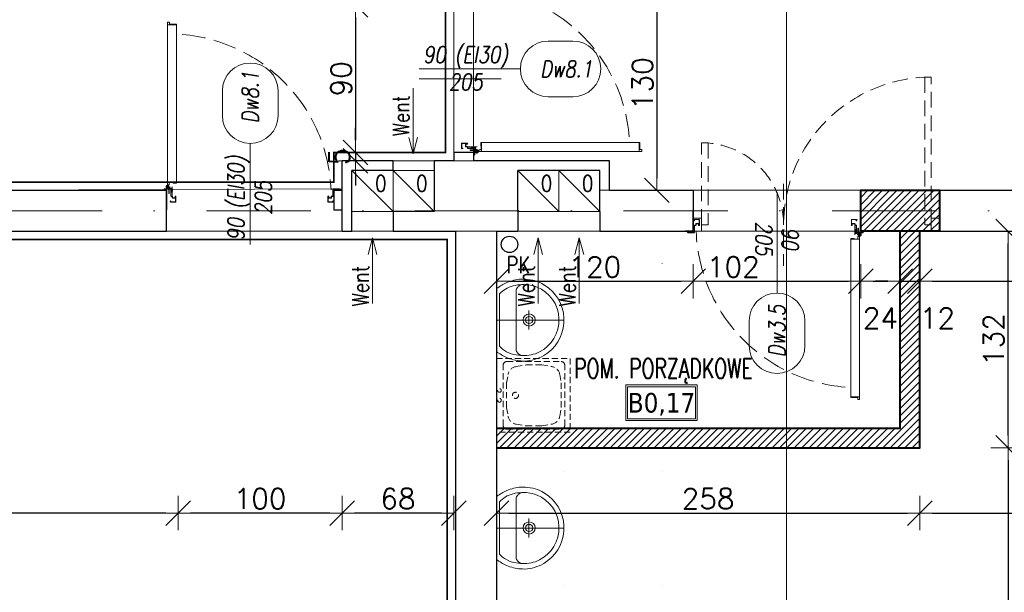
# Model space of a CAD drawing. Header units: millimetres. Extents: x 23192 to 177760, y -399809 to -79279.
# Tile 99 of 256: x 50813 to 51413, y -195172 to -194823. Entities that reach past the tile are written whole.
import ezdxf
from ezdxf.enums import TextEntityAlignment as Align

# ---------------------------------------------------------------- set-up
doc = ezdxf.new("R2010")
doc.units = ezdxf.units.MM
for name, pattern in [('2_3', [1, 0.5, -0.5]), ('CARKOVANA', [7.5, 5, -2.5]), ('CENTER', [0.6, 0.375, -0.075, 0.075, -0.075]), ('DASHDOT', [25.4, 12.7, -6.35, 0, -6.35]), ('DOT', [6.35, 0, -6.35]), ('Hidden Line', [391.222223, 282.222223, -109]), ('HIDDEN2', [4.7625, 3.175, -1.5875])]:
    doc.linetypes.add(name, pattern=pattern)
doc.layers.get('0').update_dxf_attribs({"lineweight": 0})
for name, color, linetype, lineweight in [('!! 0_ Istn-sciany', 3, 'Continuous', 30), ('!! 0_ Istn-widok', 1, 'Continuous', 15), ('!! 0_Istn-drzwi', 1, 'Continuous', 13), ('!! 0_Istn-went', 5, 'Continuous', 13), ('!! 0_Opis_pom', 9, 'Continuous', 13), ('!! 0_Osie', 1, 'DASHDOT', 13), ('!! 1  WYDZIELENIE PPOŻ', 252, 'Continuous', 0), ('!! 1_drzwi-linia', 213, 'Continuous', 5), ('!! 1_hatch projektowane ściany', 4, 'Continuous', 5), ('!! 1_PROJ Sciany', 2, 'Continuous', 40), ('!! 2_drzwi opis', 151, 'Continuous', 9), ('!! 2_wypos-sanitarne', 240, 'Continuous', 9), ('!! wymiary osi', 250, 'Continuous', 9), ('0-osie-liniA', 14, 'DASHDOT', 5)]:
    doc.layers.add(name, color=color, linetype=linetype, lineweight=lineweight)
doc.layers.add('!! 0_opis pionów', color=4, linetype='Continuous')
doc.layers.add('!! 0_ramki', color=66, linetype='Continuous', lineweight=9, plot=False)
doc.layers.add('Powierzchnia', color=140, linetype='Continuous', lineweight=5, plot=False)
doc.layers.add('!! 1_Wyburzenia', color=252, linetype='CARKOVANA', lineweight=13, true_color=0x696969)
doc.styles.add('50', font='ROMANS.shx', dxfattribs={"width": 0.8, "height": 10})
doc.styles.add('ARCHETYP', font='romans.shx', dxfattribs={"height": 15})
doc.styles.add('ARIAL', font='tahoma.ttf')
doc.styles.add('TXT', font='simplex.shx')
doc.dimstyles.new('DIM50', dxfattribs={"dimscale": 5, "dimtxt": 2.5, "dimasz": 1.5, "dimexe": 0, "dimexo": 0, "dimgap": 0.5, "dimtad": 1, "dimdec": 4, "dimrnd": 0.5, "dimdsep": 46, "dimtxsty": 'TXT', "dimblk1": 'TICK1', "dimblk2": 'TICK1', "dimsah": 1, "dimcen": 0, "dimse1": 1, "dimse2": 1, "dimclrd": 1, "dimclre": 7, "dimclrt": 9, "dimadec": 0, "dimazin": 0, "dimtfac": 1, "dimtdec": 4, "dimtmove": 2, "dimatfit": 3, "dimldrblk": 'TICK1', "dimfxl": 1, "dimtolj": 1, "dimarcsym": 0})

# ---------------------------------------------------------------- blocks, each defined once
blk = doc.blocks.new('A$C04090CF1')
for p, q in [((0, 60), (60, 60)), ((0, 0), (0, 60)), ((60, 60), (60, 0)), ((2.5, 8.5), (2.5, 52.5)), ((54.5, 55.5), (5.5, 55.5)), ((13.04, 51.51), (19.82, 52.74)), ((46.96, 51.51), (40.18, 52.74)), ((57.5, 8.5), (57.5, 52.5)), ((5.22, 36.82), (6.58, 44.95)), ((54.78, 36.82), (53.42, 44.95)), ((6.58, 16.05), (5.22, 24.18)), ((53.42, 16.05), (54.78, 24.18)), ((19.82, 8.26), (13.04, 9.49)), ((40.18, 8.26), (46.96, 9.49)), ((60, 0), (0, 0)), ((54.5, 5.5), (5.5, 5.5))]:
    blk.add_line(p, q)
for points in [[(19.82, 52.74), (40.18, 52.74)], [(19.82, 8.26), (40.18, 8.26)]]:
    blk.add_lwpolyline(points)
for centre, radius in [((30, 15.5), 2.5), ((26, 2.48), 1.5), ((34, 2.48), 1.5)]:
    blk.add_circle(centre, radius)
for centre, radius, start, end in [((5.5, 52.5), 3, 90, 180), ((14.47, 43.64), 8, 100.30485, 170.53768), ((45.53, 43.64), 8, 9.46232, 79.69515), ((54.5, 52.5), 3, 0, 90), ((188.36, 30.5), 183.25, 178.0251, 181.9749), ((-128.36, 30.5), 183.25, 358.0251, 1.9749), ((14.47, 17.36), 8, 189.46232, 259.69515), ((45.53, 17.36), 8, 280.30485, 350.53768), ((5.5, 8.5), 3, 180, 270), ((54.5, 8.5), 3, 270, 0)]:
    blk.add_arc(centre, radius, start, end)
blk = doc.blocks.new('A$C1F8E0840')
at = {"linetype": 'Continuous', "xscale": 0.75, "yscale": 0.75, "zscale": 0.75}
blk.add_blockref('A$C04090CF1', (-22.5, 0), dxfattribs=at)
blk = doc.blocks.new('BLOK OSI')
at = {"layer": '0-osie-liniA', "ltscale": 5}
blk.add_lwpolyline([(48639.25763, -195002.0883), (55442.2848, -195002.0883)], dxfattribs=at)
blk = doc.blocks.new('zaw-dr-90-p')
at = {"color": 2, "linetype": 'CENTER', "ltscale": 0.2}
for p, q in [((12, 0), (-12, 0)), ((0, 12), (0, -12)), ((24.5, 24), (31, 24)), ((24.5, 19), (31, 19))]:
    blk.add_line(p, q, dxfattribs=at)
at = {"ltscale": 0.2}
for p, q in [((10, 12), (6.5, 12)), ((10, 0), (10, 6.5))]:
    blk.add_line(p, q, dxfattribs=at)
blk.add_lwpolyline([(0, 6.5), (23.5, 6.5, 0.414214), (28, 11), (28, 31), (24.5, 31), (24.5, 11, -0.414214), (23.5, 10), (0, 10, 4.561698), (7.6, 6.5), (4.9, 4.2)], format="xyb", dxfattribs=at)
blk.add_lwpolyline([(-0.2, -0.2), (-2.5, -0.2), (-2.5, 0.2), (-0.2, 0.2), (-0.2, 2.5), (0.2, 2.5), (0.2, 0.2), (2.8, 0.2), (2.8, -0.2), (0.2, -0.2), (0.2, -2.8), (-0.2, -2.8)], close=True)
blk.add_lwpolyline([(10, 10), (10, 39), (6.5, 39), (6.5, 10)], dxfattribs=at)
blk.add_circle((0, 0), 6.5, dxfattribs=at)
blk = doc.blocks.new('drzwi 90- sc 12')
for p, q in [((-13620.32, 20410.16), (-13620.32, 20313.77)), ((-13614.92, 20409.86), (-13620.32, 20409.86)), ((-13616.12, 20410.26), (-13620.22, 20410.26)), ((-13616.12, 20410.26), (-13620, 20410.26)), ((-13618.17, 20410.26), (-13616.22, 20410.26)), ((-13618.17, 20410.26), (-13616.22, 20410.26)), ((-13616.12, 20410.26), (-13616.12, 20411.46)), ((-13616.12, 20411.46), (-13615.02, 20411.46)), ((-13614.92, 20411.36), (-13614.92, 20313.77)), ((-13620.32, 20313.47), (-13620.32, 20317.97)), ((-13614.92, 20312.27), (-13614.92, 20317.97)), ((-13614.92, 20313.77), (-13620.32, 20313.77)), ((-13618.22, 20313.37), (-13620.22, 20313.37)), ((-13618.22, 20313.67), (-13618.22, 20313.37)), ((-13618.22, 20313.67), (-13616.42, 20313.67)), ((-13617.77, 20311.12), (-13617.77, 20305.72)), ((-13617.77, 20311.12), (-13617.77, 20305.72)), ((-13616.17, 20309.92), (-13616.17, 20311.02)), ((-13615.92, 20313.17), (-13615.92, 20312.17)), ((-13615.92, 20312.17), (-13615.02, 20312.17)), ((-13715.57, 20308.32), (-13715.57, 20308.56)), ((-13715.57, 20307.69), (-13715.57, 20308.56)), ((-13715.57, 20307.82), (-13715.57, 20308.56)), ((-13715.57, 20307.72), (-13715.37, 20307.72)), ((-13616.17, 20309.92), (-13617.37, 20309.92)), ((-13715.77, 20301.96), (-13716.27, 20301.96)), ((-13616.77, 20301.96), (-13616.27, 20301.96))]:
    blk.add_line(p, q)
for points in [[(-13665.27, 20284.96), (-13665.27, 20325.83)], [(-13615.57, 20309.64), (-13615.32, 20309.64), (-13615.32, 20309.82), (-13616.32, 20309.82), (-13616.32, 20309.64), (-13615.92, 20309.64)]]:
    blk.add_lwpolyline(points)
at = {"lineweight": 30}
for points in [[(-13716.27, 20308.92), (-13721.27, 20308.92)], [(-13716.27, 20308.92), (-13716.27, 20296.92)], [(-13614.27, 20308.92), (-13609.27, 20308.92)], [(-13614.27, 20308.92), (-13614.27, 20296.92)]]:
    blk.add_lwpolyline(points, dxfattribs=at)
at = {"ltscale": 0.2}
for points in [[(-13715.57, 20307.51), (-13715.57, 20309.48, 0.414214), (-13715.91, 20309.82), (-13719.43, 20309.82, 0.414214), (-13719.77, 20309.48), (-13719.77, 20308.92), (-13719.59, 20308.92), (-13719.59, 20309.48, -0.414214), (-13719.43, 20309.64), (-13716.97, 20309.64)], [(-13716.97, 20309.64), (-13715.91, 20309.64, -0.414214), (-13715.75, 20309.48), (-13715.75, 20307.51)], [(-13715.75, 20307.76), (-13715.75, 20305.58, 0.414214), (-13715.41, 20305.24), (-13714.96, 20305.24, -0.414214), (-13714.8, 20305.08), (-13714.8, 20304.48, 0.414214), (-13714.46, 20304.14), (-13713.28, 20304.14, 0.414214), (-13712.94, 20304.48), (-13712.94, 20305.15, -1), (-13712.75, 20305.15), (-13712.75, 20301.96, -0.414214), (-13712.91, 20301.8), (-13715.43, 20301.8, -0.414214), (-13715.59, 20301.96), (-13715.59, 20302.52), (-13715.77, 20302.52), (-13715.77, 20301.96, 0.414214), (-13715.43, 20301.62), (-13712.91, 20301.62, 0.414214), (-13712.57, 20301.96), (-13712.57, 20305.15, 1), (-13713.12, 20305.15), (-13713.12, 20304.48, -0.414214), (-13713.28, 20304.32), (-13714.46, 20304.32, -0.414214), (-13714.62, 20304.48), (-13714.62, 20305.08, 0.414214), (-13714.96, 20305.42), (-13715.41, 20305.42, -0.414214), (-13715.57, 20305.58), (-13715.57, 20307.64)], [(-13615.92, 20309.64), (-13616.63, 20309.64, 0.414214), (-13616.79, 20309.48), (-13616.79, 20305.58, -0.414214), (-13617.13, 20305.24), (-13617.58, 20305.24, 0.414214), (-13617.74, 20305.08), (-13617.74, 20304.48, -0.414214), (-13618.08, 20304.14), (-13619.26, 20304.14, -0.414214), (-13619.6, 20304.48), (-13619.6, 20305.15, 1), (-13619.79, 20305.15), (-13619.79, 20301.96, 0.414214), (-13619.63, 20301.8), (-13617.11, 20301.8, 0.414214), (-13616.95, 20301.96), (-13616.95, 20302.52), (-13616.77, 20302.52), (-13616.77, 20301.96, -0.414214), (-13617.11, 20301.62), (-13619.63, 20301.62, -0.414214), (-13619.97, 20301.96), (-13619.97, 20305.15, -1), (-13619.42, 20305.15), (-13619.42, 20304.48, 0.414214), (-13619.26, 20304.32), (-13618.08, 20304.32, 0.414214), (-13617.92, 20304.48), (-13617.92, 20305.08, -0.414214), (-13617.58, 20305.42), (-13617.13, 20305.42, 0.414214), (-13616.97, 20305.58), (-13616.97, 20309.48, -0.414214), (-13616.63, 20309.82), (-13613.11, 20309.82, -0.414214), (-13612.77, 20309.48), (-13612.77, 20308.92), (-13612.95, 20308.92), (-13612.95, 20309.48, 0.414214), (-13613.11, 20309.64), (-13615.57, 20309.64)]]:
    blk.add_lwpolyline(points, format="xyb", dxfattribs=at)
blk.add_lwpolyline([(-13616.79, 20308.82), (-13616.97, 20308.82), (-13616.97, 20307.42), (-13616.79, 20307.42)], close=True)
for centre, radius, start, end in [((-13620.22, 20410.16), 0.1, 90, 180), ((-13615.02, 20411.36), 0.1, 0, 90), ((-13620.22, 20313.47), 0.1, 180, 270), ((-13616.42, 20313.17), 0.5, 0, 90), ((-13616.27, 20311.02), 0.1, 0, 90), ((-13615.02, 20312.27), 0.1, 270, 0)]:
    blk.add_arc(centre, radius, start, end)
at = {"linetype": 'Hidden Line', "lineweight": 9, "ltscale": 0.05}
blk.add_arc((-13615.5, 20305.14), 99.12, 94.80054, 177.69442, dxfattribs=at)
at = {"xscale": 0.09999999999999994, "yscale": 0.09999999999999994, "zscale": 0.09999999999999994, "rotation": 180.0000000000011}
blk.add_blockref('zaw-dr-90-p', (-13614.92, 20310.92), dxfattribs=at)
blk = doc.blocks.new('A$C527aaae0')
at = {"lineweight": 5}
for points in [[(0, 0), (0, -0.4111)], [(0.1863, -0.1214), (0.1863, -0.1211)], [(0.1863, -0.1211), (0.1863, -0.1214)], [(-0.0573, -0.1985), (0.0582, -0.1985)]]:
    blk.add_lwpolyline(points, dxfattribs=at)
for points in [[(0.1915, -0.001), (0.1975, -0.0093), (0.203, -0.0173), (0.2082, -0.025), (0.213, -0.0326), (0.2175, -0.0402), (0.2216, -0.0479), (0.2255, -0.0558), (0.2292, -0.0639), (0.2328, -0.0735), (0.2366, -0.0845), (0.2399, -0.0953), (0.2429, -0.1061), (0.2453, -0.1169), (0.2473, -0.1278), (0.2487, -0.1389), (0.2495, -0.1502), (0.2498, -0.1618), (0.2492, -0.1766), (0.2478, -0.1918), (0.2457, -0.2067), (0.2428, -0.2214), (0.239, -0.2358), (0.2344, -0.25), (0.2289, -0.2639), (0.2225, -0.2775), (0.2132, -0.2936), (0.1947, -0.319), (0.174, -0.3415), (0.1513, -0.361), (0.1268, -0.3776), (0.1005, -0.391), (0.0726, -0.4011), (0.0432, -0.4079), (0.0125, -0.4112), (-0.0191, -0.4105), (-0.0495, -0.4063), (-0.0786, -0.3988), (-0.1062, -0.3881), (-0.1321, -0.3743), (-0.1563, -0.3574), (-0.1786, -0.3374), (-0.1988, -0.3143), (-0.2168, -0.2883), (-0.2237, -0.2746), (-0.2299, -0.2608), (-0.2353, -0.2468), (-0.24, -0.2327), (-0.2438, -0.2183), (-0.2467, -0.2037), (-0.2487, -0.1888), (-0.2498, -0.1735), (-0.2497, -0.1595), (-0.249, -0.1479), (-0.2479, -0.1367), (-0.2463, -0.1256), (-0.2444, -0.1148), (-0.242, -0.104), (-0.2392, -0.0932), (-0.2359, -0.0823), (-0.2322, -0.0712), (-0.2282, -0.0623), (-0.2242, -0.0541), (-0.22, -0.0461), (-0.2157, -0.0381), (-0.2113, -0.0303), (-0.2067, -0.0225), (-0.2019, -0.0148), (-0.1969, -0.0071), (-0.1921, -0.001)], [(0.1608, -0.0198), (0.1622, -0.0209), (0.1634, -0.022), (0.1645, -0.023), (0.1654, -0.024), (0.1663, -0.025), (0.1672, -0.0261), (0.1682, -0.0273), (0.1692, -0.0287), (0.1739, -0.0344), (0.1821, -0.0451), (0.1893, -0.0557), (0.1954, -0.0665), (0.2007, -0.0776), (0.2051, -0.0891), (0.2087, -0.1012), (0.2116, -0.114), (0.2138, -0.1277), (0.2152, -0.1416), (0.216, -0.1551), (0.2162, -0.1682), (0.2158, -0.181), (0.2146, -0.1937), (0.2128, -0.2063), (0.2103, -0.2189), (0.2069, -0.2316), (0.2007, -0.2493), (0.1874, -0.2756), (0.1704, -0.3001), (0.1499, -0.3221), (0.1263, -0.3413), (0.1, -0.3573), (0.0711, -0.3696), (0.0402, -0.3777), (0.0074, -0.3812), (-0.0248, -0.3802), (-0.0555, -0.3745), (-0.0846, -0.3645), (-0.1119, -0.3506), (-0.1369, -0.3331), (-0.1592, -0.3122), (-0.1785, -0.2885), (-0.1945, -0.2622), (-0.2053, -0.2373), (-0.2088, -0.2247), (-0.2117, -0.2119), (-0.2139, -0.1991), (-0.2155, -0.1862), (-0.2165, -0.1732), (-0.2167, -0.1601), (-0.2161, -0.147), (-0.2148, -0.1337), (-0.2129, -0.12), (-0.2097, -0.1056), (-0.2052, -0.0909), (-0.1995, -0.0763), (-0.1928, -0.0622), (-0.1851, -0.049), (-0.1767, -0.0372), (-0.1676, -0.0271), (-0.159, -0.0198)]]:
    blk.add_lwpolyline(points, close=True)
blk.add_lwpolyline([(0.2151, -0.1518), (0.2126, -0.1464), (0.21, -0.1415), (0.2071, -0.1372), (0.2038, -0.1333), (0.2, -0.1297), (0.1955, -0.1264), (0.1903, -0.1232), (0.1842, -0.1211), (-0.1851, -0.1211), (-0.1909, -0.1228), (-0.1959, -0.1256), (-0.2003, -0.1289), (-0.2043, -0.1326), (-0.2078, -0.1367), (-0.2109, -0.1413), (-0.2137, -0.1463), (-0.2163, -0.1518), (-0.2163, -0.1521)])
at = {"linetype": 'DOT'}
blk.add_lwpolyline([(-0.3533, -0.4109), (0.3467, -0.4109), (0.3467, -1.0109), (-0.3533, -1.0109)], close=True, dxfattribs=at)
for radius in [0.0371, 0.0219]:
    blk.add_circle((0.0005, -0.1995), radius)
blk = doc.blocks.new('1_ok-opis')
blk.add_line((0, 111.61), (0, 50))
for points in [[(-17, 128.61), (-17, 143.61)], [(17, 128.61), (17, 143.61)]]:
    blk.add_lwpolyline(points)
for centre, start, end in [((0, 143.61), 0, 180), ((0, 128.61), 180, 0)]:
    blk.add_arc(centre, 17, start, end)
at = {"style": 'ARCHETYP'}
for tag, height, rotation, p in [('NR', 12, 90, (0, 136.9)), ('NR', 12, 270, (0, 136.9)), ('SZEROKOŚĆ', 10, 90, (-8, 78.29)), ('SZEROKOŚĆ', 10, 270, (8, 78.29)), ('WYSOKOŚĆ', 10, 270, (-8, 78.29)), ('WYSOKOŚĆ', 10, 90, (8, 78.29))]:
    blk.add_attdef(tag, text='', height=height, rotation=rotation, dxfattribs=at).set_placement(p, align=Align.MIDDLE)
blk = doc.blocks.new('TICK1')
at = {"color": 2}
blk.add_line((-1, -1), (1, 1), dxfattribs=at)
at = {"color": 0}
for p, q in [((0, -1.4), (0, 1.4)), ((0, 0), (-1, 0))]:
    blk.add_line(p, q, dxfattribs=at)
blk = doc.blocks.new('*D2583')
at = {"layer": '!! wymiary osi', "color": 1, "lineweight": -2, "transparency": 16777216}
blk.add_line((51111.21, -195123.33), (51354.21, -195123.33), dxfattribs=at)
at = {"layer": 'DEFPOINTS', "color": 0, "transparency": 16777216}
for p in [(51103.71, -195083.59), (51361.71, -195083.59), (51361.71, -195123.33)]:
    blk.add_point(p, dxfattribs=at)
at = {"layer": '!! wymiary osi', "color": 1, "lineweight": -2, "transparency": 16777216, "xscale": 7.5, "yscale": 7.5, "zscale": 7.5, "rotation": 180}
blk.add_blockref('TICK1', (51103.71, -195123.33), dxfattribs=at)
at = {"layer": '!! wymiary osi', "color": 1, "lineweight": -2, "transparency": 16777216, "xscale": 7.5, "yscale": 7.5, "zscale": 7.5}
blk.add_blockref('TICK1', (51361.71, -195123.33), dxfattribs=at)
at = {"layer": '!! wymiary osi', "color": 9, "transparency": 16777216, "insert": (51232.71, -195114.58), "char_height": 12.5, "attachment_point": 5, "style": 'TXT'}
blk.add_mtext('\\A1;258', dxfattribs=at)
blk = doc.blocks.new('*D2584')
at = {"layer": '!! wymiary osi', "color": 1, "lineweight": -2, "transparency": 16777216}
blk.add_line((51369.21, -195123.33), (51671.21, -195123.33), dxfattribs=at)
at = {"layer": 'DEFPOINTS', "color": 0, "transparency": 16777216}
for p in [(51361.71, -195083.59), (51678.71, -195123.33), (51678.71, -195151.59)]:
    blk.add_point(p, dxfattribs=at)
at = {"layer": '!! wymiary osi', "color": 1, "lineweight": -2, "transparency": 16777216, "xscale": 7.5, "yscale": 7.5, "zscale": 7.5, "rotation": 180}
blk.add_blockref('TICK1', (51361.71, -195123.33), dxfattribs=at)
at = {"layer": '!! wymiary osi', "color": 1, "lineweight": -2, "transparency": 16777216, "xscale": 7.5, "yscale": 7.5, "zscale": 7.5}
blk.add_blockref('TICK1', (51678.71, -195123.33), dxfattribs=at)
at = {"layer": '!! wymiary osi', "color": 9, "transparency": 16777216, "insert": (51520.21, -195114.58), "char_height": 12.5, "attachment_point": 5, "style": 'TXT'}
blk.add_mtext('\\A1;317', dxfattribs=at)
blk = doc.blocks.new('*D2591')
at = {"layer": '!! wymiary osi', "color": 1, "lineweight": -2, "transparency": 16777216}
blk.add_line((51415.47, -195076.09), (51415.47, -194959.09), dxfattribs=at)
at = {"layer": 'DEFPOINTS', "color": 0, "transparency": 16777216}
for p in [(51361.71, -194951.59), (51415.47, -194951.59), (51361.71, -195083.59)]:
    blk.add_point(p, dxfattribs=at)
at = {"layer": '!! wymiary osi', "color": 1, "lineweight": -2, "transparency": 16777216, "xscale": 7.5, "yscale": 7.5, "zscale": 7.5}
for p, rotation in [((51415.47, -194951.59), 90), ((51415.47, -195083.59), 270)]:
    blk.add_blockref('TICK1', p, dxfattribs=dict(at, rotation=rotation))
at = {"layer": '!! wymiary osi', "color": 9, "transparency": 16777216, "insert": (51406.72, -195017.59), "char_height": 12.5, "attachment_point": 5, "rotation": 90, "style": 'TXT'}
blk.add_mtext('\\A1;132', dxfattribs=at)
blk = doc.blocks.new('*D2592')
at = {"layer": '!! wymiary osi', "color": 1, "lineweight": -2, "transparency": 16777216}
blk.add_line((51415.47, -195091.09), (51415.47, -195580.09), dxfattribs=at)
at = {"layer": 'DEFPOINTS', "color": 0, "transparency": 16777216}
for p in [(51361.71, -195083.59), (51361.22, -195587.59), (51415.47, -195587.59)]:
    blk.add_point(p, dxfattribs=at)
at = {"layer": '!! wymiary osi', "color": 1, "lineweight": -2, "transparency": 16777216, "xscale": 7.5, "yscale": 7.5, "zscale": 7.5}
for p, rotation in [((51415.47, -195083.59), 90), ((51415.47, -195587.59), 270)]:
    blk.add_blockref('TICK1', p, dxfattribs=dict(at, rotation=rotation))
at = {"layer": '!! wymiary osi', "color": 9, "transparency": 16777216, "insert": (51406.72, -195335.59), "char_height": 12.5, "attachment_point": 5, "rotation": 90, "style": 'TXT'}
blk.add_mtext('\\A1;504', dxfattribs=at)
blk = doc.blocks.new('*D2598')
at = {"layer": '!! wymiary osi', "color": 1, "lineweight": -2, "transparency": 16777216}
blk.add_line((51111.21, -194982.06), (51216.21, -194982.06), dxfattribs=at)
at = {"layer": 'DEFPOINTS', "color": 0, "transparency": 16777216}
for p in [(51103.71, -194951.59), (51223.71, -194951.59), (51223.71, -194982.06)]:
    blk.add_point(p, dxfattribs=at)
at = {"layer": '!! wymiary osi', "color": 1, "lineweight": -2, "transparency": 16777216, "xscale": 7.5, "yscale": 7.5, "zscale": 7.5, "rotation": 180}
blk.add_blockref('TICK1', (51103.71, -194982.06), dxfattribs=at)
at = {"layer": '!! wymiary osi', "color": 1, "lineweight": -2, "transparency": 16777216, "xscale": 7.5, "yscale": 7.5, "zscale": 7.5}
blk.add_blockref('TICK1', (51223.71, -194982.06), dxfattribs=at)
at = {"layer": '!! wymiary osi', "color": 9, "transparency": 16777216, "insert": (51163.71, -194973.31), "char_height": 12.5, "attachment_point": 5, "style": 'TXT'}
blk.add_mtext('\\A1;120', dxfattribs=at)
blk = doc.blocks.new('*D2599')
at = {"layer": '!! wymiary osi', "color": 1, "lineweight": -2, "transparency": 16777216}
for p, q in [((51342.21, -194982.06), (51334.71, -194982.06)), ((51349.71, -194982.06), (51361.71, -194982.06)), ((51369.21, -194982.06), (51376.71, -194982.06))]:
    blk.add_line(p, q, dxfattribs=at)
at = {"layer": 'DEFPOINTS', "color": 0, "transparency": 16777216}
for p in [(51349.71, -194951.59), (51361.71, -194951.59), (51361.71, -194982.06)]:
    blk.add_point(p, dxfattribs=at)
at = {"layer": '!! wymiary osi', "color": 1, "lineweight": -2, "transparency": 16777216, "xscale": 7.5, "yscale": 7.5, "zscale": 7.5}
blk.add_blockref('TICK1', (51349.71, -194982.06), dxfattribs=at)
at = {"layer": '!! wymiary osi', "color": 1, "lineweight": -2, "transparency": 16777216, "xscale": 7.5, "yscale": 7.5, "zscale": 7.5, "rotation": 180}
blk.add_blockref('TICK1', (51361.71, -194982.06), dxfattribs=at)
at = {"layer": '!! wymiary osi', "color": 9, "transparency": 16777216, "insert": (51372.46, -195004.56), "char_height": 12.5, "attachment_point": 5, "style": 'TXT'}
blk.add_mtext('\\A1;12', dxfattribs=at)
blk = doc.blocks.new('*D2600')
at = {"layer": '!! wymiary osi', "color": 1, "lineweight": -2, "transparency": 16777216}
blk.add_line((51369.21, -194982.06), (51790.21, -194982.06), dxfattribs=at)
at = {"layer": 'DEFPOINTS', "color": 0, "transparency": 16777216}
for p in [(51361.71, -194951.59), (51797.71, -194951.59), (51797.71, -194982.06)]:
    blk.add_point(p, dxfattribs=at)
at = {"layer": '!! wymiary osi', "color": 1, "lineweight": -2, "transparency": 16777216, "xscale": 7.5, "yscale": 7.5, "zscale": 7.5, "rotation": 180}
blk.add_blockref('TICK1', (51361.71, -194982.06), dxfattribs=at)
at = {"layer": '!! wymiary osi', "color": 1, "lineweight": -2, "transparency": 16777216, "xscale": 7.5, "yscale": 7.5, "zscale": 7.5}
blk.add_blockref('TICK1', (51797.71, -194982.06), dxfattribs=at)
at = {"layer": '!! wymiary osi', "color": 9, "transparency": 16777216, "insert": (51579.71, -194973.31), "char_height": 12.5, "attachment_point": 5, "style": 'TXT'}
blk.add_mtext('\\A1;436', dxfattribs=at)
blk = doc.blocks.new('*D2603')
at = {"layer": '!! wymiary osi', "color": 1, "lineweight": -2, "transparency": 16777216}
blk.add_line((51231.21, -194982.06), (51318.21, -194982.06), dxfattribs=at)
at = {"layer": 'DEFPOINTS', "color": 0, "transparency": 16777216}
for p in [(51223.71, -194939.09), (51325.71, -194939.09), (51325.71, -194982.06)]:
    blk.add_point(p, dxfattribs=at)
at = {"layer": '!! wymiary osi', "color": 1, "lineweight": -2, "transparency": 16777216, "xscale": 7.5, "yscale": 7.5, "zscale": 7.5, "rotation": 180}
blk.add_blockref('TICK1', (51223.71, -194982.06), dxfattribs=at)
at = {"layer": '!! wymiary osi', "color": 1, "lineweight": -2, "transparency": 16777216, "xscale": 7.5, "yscale": 7.5, "zscale": 7.5}
blk.add_blockref('TICK1', (51325.71, -194982.06), dxfattribs=at)
at = {"layer": '!! wymiary osi', "color": 9, "transparency": 16777216, "insert": (51248.09, -194973.31), "char_height": 12.5, "attachment_point": 5, "style": 'TXT'}
blk.add_mtext('\\A1;102', dxfattribs=at)
blk = doc.blocks.new('*D2604')
at = {"layer": '!! wymiary osi', "color": 1, "lineweight": -2, "transparency": 16777216}
blk.add_line((51333.21, -194982.06), (51342.21, -194982.06), dxfattribs=at)
at = {"layer": 'DEFPOINTS', "color": 0, "transparency": 16777216}
for p in [(51325.71, -194951.59), (51349.71, -194951.59), (51349.71, -194982.06)]:
    blk.add_point(p, dxfattribs=at)
at = {"layer": '!! wymiary osi', "color": 1, "lineweight": -2, "transparency": 16777216, "xscale": 7.5, "yscale": 7.5, "zscale": 7.5, "rotation": 180}
blk.add_blockref('TICK1', (51325.71, -194982.06), dxfattribs=at)
at = {"layer": '!! wymiary osi', "color": 1, "lineweight": -2, "transparency": 16777216, "xscale": 7.5, "yscale": 7.5, "zscale": 7.5}
blk.add_blockref('TICK1', (51349.71, -194982.06), dxfattribs=at)
at = {"layer": '!! wymiary osi', "color": 9, "transparency": 16777216, "insert": (51337.71, -195004.56), "char_height": 12.5, "attachment_point": 5, "style": 'TXT'}
blk.add_mtext('\\A1;24', dxfattribs=at)
blk = doc.blocks.new('*D2607')
at = {"layer": '!! wymiary osi', "color": 1, "lineweight": -2, "transparency": 16777216}
blk.add_line((51201.54, -194804.09), (51201.54, -194919.09), dxfattribs=at)
at = {"layer": 'DEFPOINTS', "color": 0, "transparency": 16777216}
for p in [(51221.22, -194796.59), (51201.54, -194926.59), (51221.22, -194926.59)]:
    blk.add_point(p, dxfattribs=at)
at = {"layer": '!! wymiary osi', "color": 1, "lineweight": -2, "transparency": 16777216, "xscale": 7.5, "yscale": 7.5, "zscale": 7.5}
for p, rotation in [((51201.54, -194796.59), 90), ((51201.54, -194926.59), 270)]:
    blk.add_blockref('TICK1', p, dxfattribs=dict(at, rotation=rotation))
at = {"layer": '!! wymiary osi', "color": 9, "transparency": 16777216, "insert": (51192.79, -194861.59), "char_height": 12.5, "attachment_point": 5, "rotation": 90, "style": 'TXT'}
blk.add_mtext('\\A1;130', dxfattribs=at)
blk = doc.blocks.new('*D2614')
at = {"layer": '!! wymiary osi', "color": 1, "lineweight": -2, "transparency": 16777216}
blk.add_line((51017.9, -194821.09), (51017.9, -194896.09), dxfattribs=at)
at = {"layer": 'DEFPOINTS', "color": 0, "transparency": 16777216}
for p in [(51077.71, -194813.59), (51017.9, -194903.59), (51077.71, -194903.59)]:
    blk.add_point(p, dxfattribs=at)
at = {"layer": '!! wymiary osi', "color": 1, "lineweight": -2, "transparency": 16777216, "xscale": 7.5, "yscale": 7.5, "zscale": 7.5}
for p, rotation in [((51017.9, -194813.59), 90), ((51017.9, -194903.59), 270)]:
    blk.add_blockref('TICK1', p, dxfattribs=dict(at, rotation=rotation))
at = {"layer": '!! wymiary osi', "color": 9, "transparency": 16777216, "insert": (51009.15, -194858.59), "char_height": 12.5, "attachment_point": 5, "rotation": 90, "style": 'TXT'}
blk.add_mtext('\\A1;90', dxfattribs=at)
blk = doc.blocks.new('*D2615')
at = {"layer": '!! wymiary osi', "color": 1, "lineweight": -2, "transparency": 16777216}
for p, q in [((51017.9, -194896.09), (51017.9, -194888.59)), ((51017.9, -194903.59), (51017.9, -194908.59)), ((51017.9, -194916.09), (51017.9, -194923.59))]:
    blk.add_line(p, q, dxfattribs=at)
at = {"layer": 'DEFPOINTS', "color": 0, "transparency": 16777216}
for p in [(51077.71, -194903.59), (51017.9, -194908.59), (51077.71, -194908.59)]:
    blk.add_point(p, dxfattribs=at)
at = {"layer": '!! wymiary osi', "color": 1, "lineweight": -2, "transparency": 16777216, "xscale": 7.5, "yscale": 7.5, "zscale": 7.5}
for p, rotation in [((51017.9, -194903.59), 270), ((51017.9, -194908.59), 90)]:
    blk.add_blockref('TICK1', p, dxfattribs=dict(at, rotation=rotation))
at = {"layer": '!! wymiary osi', "color": 9, "transparency": 16777216, "insert": (51007.9, -194906.09), "char_height": 12.5, "attachment_point": 5, "rotation": 90, "style": 'TXT'}
blk.add_mtext('\\A1;5', dxfattribs=at)
blk = doc.blocks.new('*D2616')
at = {"layer": '!! wymiary osi', "color": 1, "lineweight": -2, "transparency": 16777216}
blk.add_line((51070.21, -195123.33), (51017.21, -195123.33), dxfattribs=at)
at = {"layer": 'DEFPOINTS', "color": 0, "transparency": 16777216}
for p in [(51009.71, -195060.37), (51077.71, -195060.37), (51009.71, -195123.33)]:
    blk.add_point(p, dxfattribs=at)
at = {"layer": '!! wymiary osi', "color": 1, "lineweight": -2, "transparency": 16777216, "xscale": 7.5, "yscale": 7.5, "zscale": 7.5, "rotation": 180}
blk.add_blockref('TICK1', (51009.71, -195123.33), dxfattribs=at)
at = {"layer": '!! wymiary osi', "color": 1, "lineweight": -2, "transparency": 16777216, "xscale": 7.5, "yscale": 7.5, "zscale": 7.5}
blk.add_blockref('TICK1', (51077.71, -195123.33), dxfattribs=at)
at = {"layer": '!! wymiary osi', "color": 9, "transparency": 16777216, "insert": (51043.71, -195114.58), "char_height": 12.5, "attachment_point": 5, "style": 'TXT'}
blk.add_mtext('\\A1;68', dxfattribs=at)
blk = doc.blocks.new('*D2617')
at = {"layer": '!! wymiary osi', "color": 1, "lineweight": -2, "transparency": 16777216}
blk.add_line((51002.21, -195123.33), (50917.21, -195123.33), dxfattribs=at)
at = {"layer": 'DEFPOINTS', "color": 0, "transparency": 16777216}
for p in [(50909.71, -195060.37), (51009.71, -195060.37), (50909.71, -195123.33)]:
    blk.add_point(p, dxfattribs=at)
at = {"layer": '!! wymiary osi', "color": 1, "lineweight": -2, "transparency": 16777216, "xscale": 7.5, "yscale": 7.5, "zscale": 7.5, "rotation": 180}
blk.add_blockref('TICK1', (50909.71, -195123.33), dxfattribs=at)
at = {"layer": '!! wymiary osi', "color": 1, "lineweight": -2, "transparency": 16777216, "xscale": 7.5, "yscale": 7.5, "zscale": 7.5}
blk.add_blockref('TICK1', (51009.71, -195123.33), dxfattribs=at)
at = {"layer": '!! wymiary osi', "color": 9, "transparency": 16777216, "insert": (50959.71, -195114.58), "char_height": 12.5, "attachment_point": 5, "style": 'TXT'}
blk.add_mtext('\\A1;100', dxfattribs=at)
blk = doc.blocks.new('*D2618')
at = {"layer": '!! wymiary osi', "color": 1, "lineweight": -2, "transparency": 16777216}
blk.add_line((50902.21, -195123.33), (50503.21, -195123.33), dxfattribs=at)
at = {"layer": 'DEFPOINTS', "color": 0, "transparency": 16777216}
for p in [(50495.71, -195060.37), (50909.71, -195060.37), (50495.71, -195123.33)]:
    blk.add_point(p, dxfattribs=at)
at = {"layer": '!! wymiary osi', "color": 1, "lineweight": -2, "transparency": 16777216, "xscale": 7.5, "yscale": 7.5, "zscale": 7.5, "rotation": 180}
blk.add_blockref('TICK1', (50495.71, -195123.33), dxfattribs=at)
at = {"layer": '!! wymiary osi', "color": 1, "lineweight": -2, "transparency": 16777216, "xscale": 7.5, "yscale": 7.5, "zscale": 7.5}
blk.add_blockref('TICK1', (50909.71, -195123.33), dxfattribs=at)
at = {"layer": '!! wymiary osi', "color": 9, "transparency": 16777216, "insert": (50702.71, -195114.58), "char_height": 12.5, "attachment_point": 5, "style": 'TXT'}
blk.add_mtext('\\A1;414', dxfattribs=at)

msp = doc.modelspace()

# ---------------------------------------------------------------- hatches: boundary and pattern name
at = {"layer": '!! 1_hatch projektowane ściany'}
h = msp.add_hatch(dxfattribs=at)
h.set_pattern_fill('ANSI31', color=256)
h.paths.add_polyline_path([(51373.71142, -194951.5883), (51325.71142, -194951.5883), (51325.71142, -194926.5883), (51373.71142, -194926.5883)])
h = msp.add_hatch(dxfattribs=at)
h.set_pattern_fill('ANSI31', color=256)
h.paths.add_polyline_path([(51103.71142, -195083.5883), (51103.71142, -195071.5883), (51349.71142, -195071.5883), (51349.71142, -194951.5883), (51361.71142, -194951.5883), (51361.71142, -195083.5883)])

# ---------------------------------------------------------------- linework, layer by layer
at = {"layer": '!! 0_ Istn-sciany'}
for points in [[(51077.71142, -194903.5883), (51077.71142, -194908.5883)], [(51089.71142, -194903.5883), (51077.71142, -194903.5883)], [(51089.71142, -194903.5883), (51089.71142, -194908.5883)], [(51040.71142, -194908.5883), (51009.71142, -194908.5883)], [(51009.71142, -194951.5883), (51009.71142, -194908.5883)], [(51040.71142, -194914.5883), (51040.71142, -194908.5883)], [(51077.71142, -194908.5883), (51065.71142, -194908.5883)], [(51065.71142, -194908.5883), (51065.71142, -194939.5883)], [(51172.71142, -194908.5883), (51089.71142, -194908.5883)], [(51172.71142, -194926.5883), (51172.71142, -194908.5883)], [(51040.71142, -194914.5883), (51015.71142, -194914.5883)], [(51015.71142, -194951.5883), (51015.71142, -194914.5883)], [(51166.71142, -194914.5883), (51116.71142, -194914.5883)], [(51116.71142, -194939.5883), (51116.71142, -194914.5883)], [(51166.71142, -194939.5883), (51166.71142, -194914.5883)], [(50795.71142, -194926.5883), (50902.71139, -194926.5883)], [(50902.71139, -194951.5883), (50902.71139, -194926.5883)], [(51009.71142, -194926.58829), (51004.71142, -194926.58829), (51004.71143, -194938.58829), (51009.71142, -194938.58829)], [(51172.71142, -194926.5883), (51223.71142, -194926.5883)], [(51223.71142, -194926.5883), (51223.71142, -194951.5883)], [(51373.71142, -194926.5883), (51797.71142, -194926.5883)], [(51373.71142, -194926.5883), (51373.71142, -194951.5883)], [(51065.71142, -194939.5883), (51040.71142, -194939.5883)], [(51040.71142, -194939.5883), (51040.71142, -194951.5883)], [(51116.71142, -194939.5883), (51116.71142, -194939.5883)], [(51116.71142, -194939.5883), (51116.71142, -194951.5883)], [(51166.71142, -194939.5883), (51166.71142, -194951.5883)], [(50495.71142, -194951.5883), (50902.71139, -194951.5883)], [(51009.71142, -194951.5883), (51015.71142, -194951.5883)], [(51040.71142, -194951.5883), (51078.71142, -194951.5883)], [(51078.71142, -194951.5883), (51078.71142, -195587.5883)], [(51103.71142, -194951.5883), (51116.71142, -194951.5883)], [(51103.71142, -194951.5883), (51103.71142, -195587.5883)], [(51166.71142, -194951.5883), (51223.71142, -194951.5883)], [(51373.71142, -194951.5883), (51678.71142, -194951.5883)]]:
    msp.add_lwpolyline(points, dxfattribs=at)
at = {"layer": '!! 0_ Istn-widok'}
for points in [[(51077.71142, -194908.5883), (51089.71142, -194908.5883)], [(51166.71142, -194926.5883), (51172.71142, -194926.5883)], [(51078.71142, -194951.5883), (51103.71142, -194951.5883)]]:
    msp.add_lwpolyline(points, dxfattribs=at)
at = {"layer": '!! 0_Istn-drzwi'}
for points in [[(51056.71142, -194852.58826), (51106.71142, -194852.58826)], [(51056.71142, -194858.5883), (51106.71142, -194858.5883)]]:
    msp.add_lwpolyline(points, dxfattribs=at)
at = {"layer": '!! 0_Istn-went'}
for points in [[(51052.964, -194864.36529), (51052.964, -194904.41181)], [(51052.964, -194904.41181), (51050.2845, -194894.41181)], [(51052.964, -194904.41181), (51055.64349, -194894.41181)], [(51040.71142, -194908.5883), (51065.71142, -194908.5883)], [(51015.71142, -194914.5883), (51040.71142, -194939.5883)], [(51040.71142, -194914.5883), (51065.71142, -194939.5883)], [(51116.71142, -194914.5883), (51141.71142, -194939.5883)], [(51141.71142, -194914.5883), (51166.71142, -194939.5883)], [(51040.71142, -194951.5883), (51015.71142, -194951.5883)], [(51116.71142, -194951.5883), (51166.71142, -194951.5883)], [(51028.21142, -194955.64023), (51025.53193, -194965.64023)], [(51028.21142, -194995.68676), (51028.21142, -194955.64023)], [(51028.21142, -194955.64023), (51030.89092, -194965.64023)], [(51129.21142, -194955.64023), (51126.53193, -194965.64023)], [(51129.21142, -194995.68676), (51129.21142, -194955.64023)], [(51129.21142, -194955.64023), (51131.89092, -194965.64023)], [(51154.21142, -194955.64023), (51151.53193, -194965.64023)], [(51154.21142, -194995.68676), (51154.21142, -194955.64023)], [(51154.21142, -194955.64023), (51156.89092, -194965.64023)]]:
    msp.add_lwpolyline(points, dxfattribs=at)
for points in [[(51015.71142, -194939.5883), (51040.71142, -194939.5883), (51040.71142, -194914.5883), (51015.71142, -194914.5883)], [(51040.71142, -194939.5883), (51065.71142, -194939.5883), (51065.71142, -194914.5883), (51040.71142, -194914.5883)], [(51116.71142, -194939.5883), (51141.71142, -194939.5883), (51141.71142, -194914.5883), (51116.71142, -194914.5883)], [(51141.71142, -194939.5883), (51166.71142, -194939.5883), (51166.71142, -194914.5883), (51141.71142, -194914.5883)]]:
    msp.add_lwpolyline(points, close=True, dxfattribs=at)
at = {"layer": '!! 0_opis pionów'}
msp.add_circle((51111.71142, -194959.5883), 5, dxfattribs=at)
at = {"layer": '!! 0_Opis_pom', "ltscale": 0.7}
for points in [[(51182.5624, -195066.9867), (51226.0824, -195066.9867), (51226.0824, -195045.2267), (51182.5624, -195045.2267)], [(51183.6504, -195065.8987), (51224.9944, -195065.8987), (51224.9944, -195046.3147), (51183.6504, -195046.3147)]]:
    msp.add_lwpolyline(points, close=True, dxfattribs=at)
at = {"layer": '!! 0_ramki'}
msp.add_lwpolyline([(51280.42916, -198945.67237), (51280.42916, -194745.67237), (54250.42916, -194745.67237), (54250.42916, -198945.67237)], close=True, dxfattribs=at)
at = {"layer": '!! 1  WYDZIELENIE PPOŻ', "color": 20, "linetype": '2_3', "ltscale": 10, "true_color": 0xf65c09, "const_width": 1}
for points in [[(51216.21802, -194356.5883), (50208.71142, -194356.5883), (50208.71142, -194816.5883), (50390.71142, -194816.5883), (50390.71142, -194921.5883), (51004.71142, -194921.5883), (51004.71142, -194903.5883), (51072.71142, -194903.5883), (51072.71142, -194496.5883), (51216.21802, -194496.5883)], [(50208.71142, -195582.5883), (51073.71142, -195582.5883), (51073.71142, -194956.5883), (50208.71142, -194956.5883)]]:
    msp.add_lwpolyline(points, close=True, dxfattribs=at)
at = {"layer": '!! 1_hatch projektowane ściany'}
msp.add_lwpolyline([(51103.71142, -195083.5883), (51103.71142, -195071.5883), (51349.71142, -195071.5883), (51349.71142, -194951.5883), (51361.71142, -194951.5883), (51361.71142, -195083.5883)], close=True, dxfattribs=at)
at = {"layer": '!! 1_PROJ Sciany'}
msp.add_lwpolyline([(51373.71142, -194951.5883), (51325.71142, -194951.5883), (51325.71142, -194926.5883), (51373.71142, -194926.5883)], close=True, dxfattribs=at)
for points in [[(51103.71142, -195071.5883), (51349.71142, -195071.5883), (51349.71142, -194951.5883)], [(51103.71142, -195083.5883), (51361.71142, -195083.5883), (51361.71142, -194951.5883)]]:
    msp.add_lwpolyline(points, dxfattribs=at)
at = {"layer": '!! 1_Wyburzenia', "linetype": 'HIDDEN2', "ltscale": 3}
for points in [[(51364.71142, -194857.5883), (51364.71142, -194947.5883), (51368.71142, -194947.5883), (51368.71142, -194857.5883)], [(51232.71142, -194897.5883), (51232.71142, -194947.5883), (51228.71142, -194947.5883), (51228.71142, -194897.5883)], [(51228.71142, -194943.5883), (51223.71142, -194943.5883), (51223.71142, -194951.5883), (51228.71142, -194951.5883)], [(51368.71142, -194943.5883), (51373.71142, -194943.5883), (51373.71142, -194951.5883), (51368.71142, -194951.5883)]]:
    msp.add_lwpolyline(points, close=True, dxfattribs=at)
msp.add_lwpolyline([(51278.71142, -194922.5883), (51278.71142, -194972.5883)], dxfattribs=at)
for centre, radius, start, end in [((51368.71142, -194947.5883), 90, 89.99999996, 179.99999996), ((51228.71142, -194947.5883), 50, 0.00000004, 90.00000004)]:
    msp.add_arc(centre, radius, start, end, dxfattribs=at)
at = {"layer": 'Powierzchnia'}
for points in [[(50795.71142, -194926.5883), (50795.71142, -194351.5883), (51221.21802, -194351.5883), (51221.21802, -194501.5883), (51077.71142, -194501.5883), (51077.71142, -194908.5883), (51009.71142, -194908.5883), (51009.71142, -194925.64754), (50795.71142, -194926.5883)], [(51089.71142, -194908.5883), (51172.71142, -194908.5883), (51172.71142, -194926.5883), (51935.71142, -194926.5883), (51935.71142, -194910.5883), (51979.71142, -194910.5883), (51979.71142, -194651.5883), (51703.71142, -194651.5883), (51703.71142, -194796.5883), (51221.21802, -194796.5883), (51221.21802, -194513.5883), (51089.71142, -194513.5883), (51089.71142, -194908.5883)]]:
    msp.add_lwpolyline(points, dxfattribs=at)
for points in [[(50495.71142, -195587.5883), (51078.71142, -195587.5883), (51078.71142, -194951.5883), (50495.71142, -194951.5883)], [(51103.71142, -195083.5883), (51361.71142, -195083.5883), (51361.71142, -194951.5883), (51979.71142, -194951.5883), (51979.71142, -195084.98953), (51849.71142, -195084.98953), (51848.06138, -195151.5883), (51678.71142, -195151.5883), (51678.71142, -195587.5883), (51103.71142, -195587.5883)], [(51349.71142, -195071.5883), (51103.71142, -195071.5883), (51103.71142, -194951.5883), (51349.71142, -194951.5883)]]:
    msp.add_lwpolyline(points, close=True, dxfattribs=at)

# ---------------------------------------------------------------- block references
at = {"layer": '!! 0_Osie'}
msp.add_blockref('BLOK OSI', (0, 63), dxfattribs=at)
at = {"layer": '!! 1_drzwi-linia', "rotation": 270.000005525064}
msp.add_blockref('drzwi 90- sc 12', (30780.7884, -208517.85988), dxfattribs=at)
at = {"layer": '!! 1_drzwi-linia', "xscale": -1}
for p, rotation in [((37288.43985, -215235.51132), 359.999994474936), ((64939.98105, -174642.66396), 180)]:
    msp.add_blockref('drzwi 90- sc 12', p, dxfattribs=dict(at, rotation=rotation))
at = {"layer": '!! 1_Wyburzenia', "linetype": 'HIDDEN2', "ltscale": 3, "rotation": 270}
msp.add_blockref('A$C1F8E0840', (51103.71142, -195051.5883), dxfattribs=at)
at = {"layer": '!! 2_drzwi opis'}
ref = msp.add_blockref('1_ok-opis', (51006.71104, -194852.58826), dxfattribs=dict(at, xscale=-1, rotation=269.9999963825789))
ref.add_attrib('WYSOKOŚĆ', '90 (EI30)', dxfattribs={"layer": '0', "height": 10, "rotation": 359.99999638, "style": '50', "oblique": 10, "width": 0.8}).set_placement((51085.00189, -194844.58826), align=Align.MIDDLE)
ref.add_attrib('SZEROKOŚĆ', '205', dxfattribs={"layer": '0', "height": 10, "rotation": 359.99999638, "style": '50', "oblique": 10, "width": 0.8}).set_placement((51085.00189, -194860.58826), align=Align.MIDDLE)
ref.add_attrib('NR', 'Dw8.1', dxfattribs={"layer": '0', "height": 10, "rotation": 359.99999638, "style": '50', "oblique": 10, "width": 0.8}).set_placement((51146.36604, -194852.58827), align=Align.MIDDLE)
ref = msp.add_blockref('1_ok-opis', (50953.71146, -195009.58868), dxfattribs=dict(at, xscale=-1, rotation=359.9999963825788))
ref.add_attrib('WYSOKOŚĆ', '90 (EI30)', dxfattribs={"layer": '0', "height": 10, "rotation": 89.99999638, "style": '50', "oblique": 10, "width": 0.8}).set_placement((50945.71147, -194931.29783), align=Align.MIDDLE)
ref.add_attrib('SZEROKOŚĆ', '205', dxfattribs={"layer": '0', "height": 10, "rotation": 89.99999638, "style": '50', "oblique": 10, "width": 0.8}).set_placement((50961.71147, -194931.29783), align=Align.MIDDLE)
ref.add_attrib('NR', 'Dw8.1', dxfattribs={"layer": '0', "height": 10, "rotation": 89.99999638, "style": '50', "oblique": 10, "width": 0.8}).set_placement((50953.71147, -194869.93369), align=Align.MIDDLE)
ref = msp.add_blockref('1_ok-opis', (51274.71138, -194877.62285), dxfattribs=dict(at, rotation=180.0000036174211))
ref.add_attrib('WYSOKOŚĆ', '205', dxfattribs={"layer": '0', "height": 10, "rotation": 90.00000362, "style": '50', "oblique": 10, "text_generation_flag": 6, "width": 0.8}).set_placement((51266.71139, -194955.91371), align=Align.MIDDLE)
ref.add_attrib('SZEROKOŚĆ', '90', dxfattribs={"layer": '0', "height": 10, "rotation": 90.00000362, "style": '50', "oblique": 10, "text_generation_flag": 6, "width": 0.8}).set_placement((51282.71139, -194955.91371), align=Align.MIDDLE)
ref.add_attrib('NR', 'Dw3.5', dxfattribs={"layer": '0', "height": 10, "rotation": 90.00000362, "style": '50', "oblique": 10, "width": 0.8}).set_placement((51274.71139, -195012.42977), align=Align.MIDDLE)
at = {"layer": '!! 2_wypos-sanitarne', "xscale": 100, "yscale": 100, "zscale": 100, "rotation": 90}
for p in [(51103.71142, -195005.69334), (51103.71142, -195132.46892)]:
    msp.add_blockref('A$C527aaae0', p, dxfattribs=at)

# ---------------------------------------------------------------- texts
at = {"layer": '!! 0_Istn-went', "style": 'ARCHETYP', "width": 0.8}
for s, rotation, p in [('Went', 89.99999996, (51050.63377, -194893.74206)), ('0', 0.00000004, (51029.87286, -194927.41077)), ('0', 0.00000004, (51054.87286, -194927.41077)), ('0', 0.00000004, (51130.87286, -194927.41077)), ('0', 0.00000004, (51155.87286, -194927.41077)), ('Went', 89.99999996, (51025.8812, -194997.47365)), ('Went', 89.99999996, (51126.8812, -194997.47365)), ('Went', 89.99999996, (51151.8812, -194997.47365))]:
    msp.add_text(s, height=10, rotation=rotation, dxfattribs=at).set_placement(p)
at = {"layer": '!! 0_opis pionów', "style": 'ARCHETYP', "width": 0.8}
msp.add_text('PK', height=10, rotation=0.00000004, dxfattribs=at).set_placement((51109.92953, -194977.04165))
at = {"layer": '!! 0_Opis_pom', "ltscale": 0.7, "style": 'TXT', "width": 0.7}
msp.add_text('POM. PORZĄDKOWE', height=12, dxfattribs=at).set_placement((51205.43754, -195041.18038), align=Align.CENTER)
at = {"layer": '!! 0_Opis_pom', "ltscale": 0.7, "style": 'ARIAL'}
msp.add_attdef('B0,17', text='', height=11.968, dxfattribs=at).set_placement((51204.3224, -195056.1067), align=Align.MIDDLE_CENTER)

# ---------------------------------------------------------------- dimensions: what is measured, and where the dimension line sits
at = {"layer": '!! wymiary osi'}
for base, p1, p2, picture, middle in [((51201.54314, -194926.5883), (51221.21802, -194796.5883), (51221.21802, -194926.5883), '*D2607', (51192.79314, -194861.5883)), ((51017.90395, -194903.5883), (51077.71142, -194813.5883), (51077.71142, -194903.5883), '*D2614', (51009.15395, -194858.5883)), ((51017.90395, -194908.5883), (51077.71142, -194903.5883), (51077.71142, -194908.5883), '*D2615', (51007.90395, -194906.0883)), ((51415.47144, -194951.5883), (51361.71142, -195083.5883), (51361.71142, -194951.5883), '*D2591', (51406.72144, -195017.5883)), ((51415.47144, -195587.5883), (51361.71142, -195083.5883), (51361.21802, -195587.5883), '*D2592', (51406.72144, -195335.5883))]:
    dim = msp.add_linear_dim(base=base, p1=p1, p2=p2, angle=90, dimstyle='DIM50', dxfattribs=at)
    dim.commit()
    dim.dimension.update_dxf_attribs({"geometry": picture, "text_midpoint": middle})
for base, p1, p2, picture, middle in [((51325.71142, -194982.06011), (51223.71142, -194939.0883), (51325.71142, -194939.0883), '*D2603', (51248.08707, -194973.31011)), ((51361.71142, -194982.06011), (51349.71142, -194951.5883), (51361.71142, -194951.5883), '*D2599', (51372.46248, -195004.56011))]:
    dim = msp.add_linear_dim(base=base, p1=p1, p2=p2, dimstyle='DIM50', dxfattribs=at)
    dim.commit()
    dim.dimension.update_dxf_attribs({"geometry": picture, "text_midpoint": middle, "dimtype": 160})
for base, p1, p2, picture, middle in [((51223.71142, -194982.06011), (51103.71142, -194951.5883), (51223.71142, -194951.5883), '*D2598', (51163.71142, -194973.31011)), ((51349.71142, -194982.06011), (51325.71134, -194951.5883), (51349.71142, -194951.5883), '*D2604', (51337.71138, -195004.56011)), ((51797.71142, -194982.06011), (51361.71142, -194951.5883), (51797.71142, -194951.5883), '*D2600', (51579.71142, -194973.31011)), ((50495.71142, -195123.33382), (50909.71142, -195060.3734), (50495.71142, -195060.3734), '*D2618', (50702.71142, -195114.58382)), ((50909.71142, -195123.33382), (51009.71142, -195060.3734), (50909.71142, -195060.3734), '*D2617', (50959.71142, -195114.58382)), ((51009.71142, -195123.33382), (51077.71142, -195060.3734), (51009.71142, -195060.3734), '*D2616', (51043.71142, -195114.58382)), ((51361.71142, -195123.33382), (51103.71142, -195083.5883), (51361.71142, -195083.5883), '*D2583', (51232.71142, -195114.58382)), ((51678.71142, -195123.33382), (51361.71142, -195083.5883), (51678.71142, -195151.5883), '*D2584', (51520.21142, -195114.58382))]:
    dim = msp.add_linear_dim(base=base, p1=p1, p2=p2, dimstyle='DIM50', dxfattribs=at)
    dim.commit()
    dim.dimension.update_dxf_attribs({"geometry": picture, "text_midpoint": middle})

doc.saveas('drawing.dxf')
